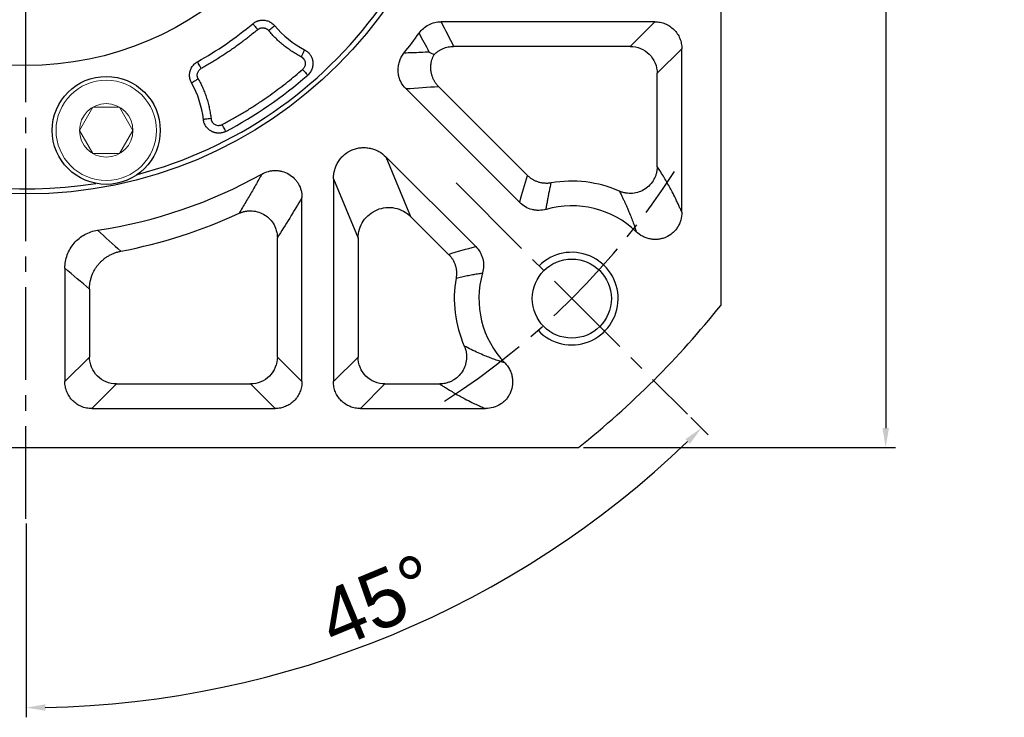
# Model space of a CAD drawing. Header units: millimetres. Extents: x -1 to 1179, y 4 to 838.
# Tile 4 of 15: x 221 to 349, y 420 to 510. Entities that reach past the tile are written whole.
import ezdxf

# ---------------------------------------------------------------- set-up
doc = ezdxf.new("R2010")
doc.units = ezdxf.units.MM
doc.linetypes.add('点画线', pattern=[18, 12, -2, 2, -2])
doc.layers.add('6文字层', color=3, linetype='Continuous')
doc.layers.add('7中心线层', color=7, linetype='点画线')
doc.layers.add('粗实线', color=7, linetype='Continuous', lineweight=40)
doc.layers.add('细实线', color=211, linetype='Continuous', lineweight=18)
doc.styles.add('工程字', font='gbenor.shx', dxfattribs={"bigfont": 'gbcbig.shx'})
doc.dimstyles.new('ISO-25', dxfattribs={"dimtxt": 2.5, "dimasz": 2.5, "dimexe": 1.25, "dimexo": 0.625, "dimtad": 1, "dimtxsty": 'Standard', "dimcen": 2.5, "dimadec": 0, "dimazin": 0, "dimtfac": 1, "dimtmove": 0, "dimatfit": 3, "dimfxl": 1, "dimarcsym": 0})
doc.dimstyles.new('ISO-25-1', dxfattribs={"dimtxt": 11, "dimasz": 5, "dimexe": 1.25, "dimexo": 1, "dimgap": 2, "dimtad": 1, "dimtoh": 1, "dimtxsty": '工程字', "dimcen": 2, "dimadec": 0, "dimazin": 0, "dimtfac": 1, "dimtmove": 0, "dimatfit": 3, "dimfxl": 1, "dimarcsym": 0})

# ---------------------------------------------------------------- blocks, each defined once
blk = doc.blocks.new('*D89')
at = {"layer": '6文字层', "color": 0, "lineweight": -2}
for p, q in [((294.29, 635.05), (334.7, 635.05)), ((333.45, 632.55), (333.45, 457.55)), ((294.29, 455.05), (334.7, 455.05))]:
    blk.add_line(p, q, dxfattribs=at)
at = {"layer": '6文字层', "color": 0}
for points in [[(333.87, 632.55), (333.04, 632.55), (333.45, 635.05)], [(333.04, 457.55), (333.87, 457.55), (333.45, 455.05)]]:
    blk.add_solid(points, dxfattribs=at)
at = {"layer": 'Defpoints', "color": 0}
for p in [(293.66, 635.05), (293.66, 455.05), (333.45, 455.05)]:
    blk.add_point(p, dxfattribs=at)
at = {"layer": '6文字层', "color": 0, "insert": (328.7, 545.05), "char_height": 7.5, "attachment_point": 5, "rotation": 90, "style": '工程字'}
blk.add_mtext('180', dxfattribs=at)
blk = doc.blocks.new('*D91')
at = {"layer": '6文字层', "color": 0, "lineweight": -2}
for p, q in [((222.08, 543.05), (222.08, 547.05)), ((220.08, 545.05), (224.08, 545.05)), ((113.24, 453.43), (141.75, 477.43)), ((90.42, 453.43), (113.24, 453.43))]:
    blk.add_line(p, q, dxfattribs=at)
at = {"layer": '6文字层', "color": 0}
blk.add_solid([(142.28, 476.79), (141.21, 478.07), (145.57, 480.65)], dxfattribs=at)
at = {"layer": 'Defpoints', "color": 0}
for p in [(298.58, 609.45), (145.57, 480.65)]:
    blk.add_point(p, dxfattribs=at)
at = {"layer": '6文字层', "color": 0, "insert": (98.86, 458.18), "char_height": 7.5, "attachment_point": 5, "style": '工程字'}
blk.add_mtext('∅200', dxfattribs=at)
blk = doc.blocks.new('*D92')
at = {"layer": '6文字层', "color": 0, "lineweight": -2}
for p, q in [((320.81, 647.47), (305.36, 631.44)), ((343.62, 647.47), (320.81, 647.47)), ((222.08, 543.05), (222.08, 547.05)), ((220.08, 545.05), (224.08, 545.05))]:
    blk.add_line(p, q, dxfattribs=at)
at = {"layer": '6文字层', "color": 0}
blk.add_solid([(304.76, 632.02), (305.96, 630.87), (301.89, 627.84)], dxfattribs=at)
at = {"layer": 'Defpoints', "color": 0}
for p in [(301.89, 627.84), (142.26, 462.26)]:
    blk.add_point(p, dxfattribs=at)
at = {"layer": '6文字层', "color": 0, "lineweight": 25, "insert": (335.18, 652.22), "char_height": 7.5, "attachment_point": 5, "style": '工程字'}
blk.add_mtext('∅230{}{{\\H0.7x;}{}}', dxfattribs=at)
blk = doc.blocks.new('*D94')
at = {"layer": '6文字层', "color": 0, "lineweight": -2}
for p, q in [((308.22, 458.91), (310.46, 456.67)), ((222.08, 445.18), (222.08, 420.06))]:
    blk.add_line(p, q, dxfattribs=at)
blk.add_arc((222.08, 545.05), 123.74, 271.1576, 313.8424, dxfattribs=at)
at = {"layer": '6文字层', "color": 0}
for points in [[(308.08, 455.51), (307.5, 456.1), (309.57, 457.55)], [(224.57, 421.75), (224.58, 420.92), (222.08, 421.31)]]:
    blk.add_solid(points, dxfattribs=at)
at = {"layer": 'Defpoints', "color": 0}
for p in [(222.08, 644.3), (277.8, 489.33), (307.77, 459.35), (222.08, 445.8), (254.1, 425.53)]:
    blk.add_point(p, dxfattribs=at)
at = {"layer": '6文字层', "color": 0, "insert": (267.61, 435.12), "char_height": 7.5, "attachment_point": 5, "rotation": 22.5}
blk.add_mtext('45%%d', dxfattribs=at)

msp = doc.modelspace()

# ---------------------------------------------------------------- linework, layer by layer
at = {"layer": '7中心线层'}
for p, q in [((222.0753, 445.8022), (222.0753, 644.2978)), ((277.7981, 489.3273), (307.774, 459.3514))]:
    msp.add_line(p, q, dxfattribs=at)
msp.add_arc((222.0753, 545.05), 100, 302.832642, 327.167358, dxfattribs=at)
at = {"layer": '粗实线', "color": 0, "lineweight": 30}
for p, q in [((312.0753, 616.6391), (312.0753, 473.4609)), ((150.4862, 455.05), (293.6645, 455.05))]:
    msp.add_line(p, q, dxfattribs=at)
for centre, radius in [((222.0753, 545.05), 57.15), ((222.0753, 545.05), 40.5), ((232.4709, 496.1427), 7), ((292.786, 474.3394), 5.125)]:
    msp.add_circle(centre, radius, dxfattribs=at)
for radius, start, end in [(56.5, 215.800973, 279.199034), (56.5, 284.800972, 324.199032), (115, 308.49995, 321.50005)]:
    msp.add_arc((222.0753, 545.05), radius, start, end, dxfattribs=at)
at = {"layer": '细实线', "color": 0, "lineweight": -3}
for p, q in [((303.5491, 510.2241), (275.8456, 510.2241)), ((303.5491, 510.2241), (300.3575, 507.0325)), ((300.3575, 507.0325), (277.4659, 507.0325)), ((307.0406, 506.7326), (303.849, 503.541)), ((307.0406, 485.5295), (307.0406, 506.7326)), ((303.849, 491.4575), (303.849, 503.541)), ((271.3116, 501.5197), (286.0406, 486.7908)), ((275.5393, 501.8057), (287.0486, 490.2964)), ((280.3346, 481.0848), (268.7131, 492.7063)), ((268.7131, 492.7063), (271.9047, 485.001)), ((261.9013, 489.8848), (261.9013, 463.5763)), ((261.9013, 489.8848), (265.0929, 482.1795)), ((257.8317, 463.5763), (257.8317, 487.4441)), ((276.8289, 480.0768), (271.9047, 485.001)), ((254.6401, 466.7679), (254.6401, 482.234)), ((265.0929, 482.1795), (265.0929, 466.7679)), ((227.1101, 478.2754), (227.1101, 463.5763)), ((230.3017, 475.5814), (230.3017, 466.7679)), ((227.1101, 463.5763), (230.3017, 466.7679)), ((257.8317, 463.5763), (254.6401, 466.7679)), ((261.9013, 463.5763), (265.0929, 466.7679)), ((230.6016, 460.0848), (233.7932, 463.2764)), ((233.7932, 463.2764), (251.1486, 463.2764)), ((254.3403, 460.0848), (251.1486, 463.2764)), ((265.3927, 460.0848), (268.5844, 463.2764)), ((268.5844, 463.2764), (275.6679, 463.2764)), ((230.6016, 460.0848), (254.3403, 460.0848)), ((265.3927, 460.0848), (281.5959, 460.0848))]:
    msp.add_line(p, q, dxfattribs=at)
at = {"layer": '细实线', "color": 0, "lineweight": -3, "flags": 128}
for points in [[(251.4578, 509.9731), (251.4739, 509.9539), (251.5129, 509.9073), (251.5736, 509.8349), (251.6535, 509.7395), (251.7498, 509.6245), (251.859, 509.4941), (251.977, 509.3532), (252.0996, 509.207)], [(253.5095, 509.0801), (253.6561, 509.2022), (253.7974, 509.3198), (253.9281, 509.4285), (254.0434, 509.5245), (254.1391, 509.6041), (254.2117, 509.6645), (254.2584, 509.7034), (254.2777, 509.7194)], [(258.174, 506.5825), (258.1625, 506.5603), (258.1345, 506.5063), (258.0909, 506.4225), (258.0336, 506.312), (257.9644, 506.1789), (257.8861, 506.028), (257.8014, 505.8649), (257.7134, 505.6955)], [(244.778, 504.175), (244.6854, 504.3418), (244.5961, 504.5025), (244.5136, 504.6511), (244.4407, 504.7823), (244.3803, 504.8911), (244.3345, 504.9736), (244.3049, 505.0268), (244.2928, 505.0487)], [(257.9103, 504.0559), (258.0366, 503.9114), (258.1581, 503.7723), (258.2705, 503.6438), (258.3695, 503.5305), (258.4514, 503.4368), (258.5133, 503.3661), (258.5527, 503.321), (258.5682, 503.3032)], [(243.519, 502.3252), (243.5409, 502.3374), (243.5939, 502.3672), (243.6763, 502.4132), (243.785, 502.474), (243.9159, 502.5473), (244.0643, 502.6303), (244.2246, 502.7201), (244.3912, 502.8133)], [(246.0444, 497.6756), (245.8548, 497.6542), (245.6722, 497.6336), (245.5032, 497.6145), (245.3541, 497.5977), (245.2304, 497.5837), (245.1366, 497.5731), (245.0762, 497.5663), (245.0513, 497.5635)], [(247.9715, 496.0203), (247.9605, 496.0412), (247.9325, 496.0941), (247.8886, 496.1772), (247.8305, 496.2872), (247.7603, 496.4202), (247.6805, 496.5712), (247.5942, 496.7346), (247.5046, 496.9043)]]:
    msp.add_lwpolyline(points, dxfattribs=at)
at = {"layer": '细实线'}
for points in [[(229.0059, 496.1427), (230.738, 499.1427), (234.2038, 499.1427), (235.9359, 496.1427)], [(229.0059, 496.1427), (230.738, 493.1427), (234.2038, 493.1427), (235.9359, 496.1427)]]:
    msp.add_lwpolyline(points, dxfattribs=at)
for radius in [6.5, 3.465]:
    msp.add_circle((232.4709, 496.1427), radius, dxfattribs=at)
at = {"layer": '细实线', "color": 0, "lineweight": -3}
for centre, radius, start, end in [((222.0753, 545.05), 45.7572, 299.048523, 309.951483), ((264.0089, 517.8181), 12.6604, 219.768384, 242.556326), ((222.0753, 545.05), 62.5348, 321.545288, 324.525837), ((222.0753, 545.05), 55.4484, 297.841768, 311.158238), ((232.4709, 496.1427), 12.6604, 6.443678, 29.23162), ((222.0753, 545.05), 62.5348, 278.536128, 299.253077), ((292.786, 474.3393), 15.2264, 66.14091, 100.084121), ((292.786, 474.3393), 12.0348, 46.113509, 106.026041), ((222.0753, 545.05), 65.7264, 280.770049, 294.836217), ((292.786, 474.3393), 12.0348, 163.973934, 223.880907), ((292.786, 474.3393), 15.2264, 169.915856, 203.860062)]:
    msp.add_arc(centre, radius, start, end, dxfattribs=at)
at = {"layer": '细实线', "color": 0, "lineweight": -2}
msp.add_arc((292.786, 474.3394), 6, 223.280872, 135.000055, dxfattribs=at)
at = {"layer": '细实线', "color": 0, "lineweight": -3}
for points, knots in [([(251.4578, 509.9731), (251.4938, 510.002), (251.5658, 510.0598), (251.681, 510.1368), (251.8006, 510.2059), (251.924, 510.2662), (252.05, 510.3175), (252.1776, 510.3596), (252.3056, 510.3926), (252.4331, 510.4166), (252.559, 510.4321), (252.6823, 510.4395), (252.8024, 510.4393), (252.96, 510.4298), (253.1595, 510.4), (253.4008, 510.333), (253.6422, 510.2314), (253.8746, 510.094), (254.0921, 509.9248), (254.2157, 509.788), (254.2777, 509.7194)], [0, 0, 0, 0, 0.04402606, 0.08808988, 0.13204352, 0.17573877, 0.21902966, 0.26177497, 0.30384037, 0.34510038, 0.3854399, 0.42475543, 0.46295577, 0.49996242, 0.57524638, 0.65495231, 0.7383017, 0.82433553, 0.9119577, 1, 1, 1, 1]), ([(252.0996, 509.207), (251.9237, 509.0608), (251.572, 508.7688), (251.0368, 508.3408), (250.4964, 507.9205), (249.9502, 507.5086), (249.3983, 507.1049), (248.8407, 506.7095), (248.2775, 506.3224), (247.7085, 505.9435), (247.1339, 505.573), (246.5536, 505.2106), (245.9675, 504.8567), (245.3761, 504.5105), (244.9775, 504.2869), (244.778, 504.175)], [0, 0, 0, 0, 0.07710479, 0.1541188, 0.23105848, 0.30794028, 0.38478072, 0.46159633, 0.53840367, 0.61521928, 0.69205972, 0.76894152, 0.8458812, 0.92289521, 1, 1, 1, 1]), ([(252.0996, 509.207), (252.1197, 509.223), (252.1635, 509.2582), (252.2405, 509.3076), (252.3342, 509.356), (252.4791, 509.4109), (252.6486, 509.4423), (252.8343, 509.4402), (253.0141, 509.4088), (253.1843, 509.3435), (253.3287, 509.2533), (253.4302, 509.1693), (253.4844, 509.1084), (253.5095, 509.0801)], [0, 0, 0, 0, 0.04909952, 0.10724979, 0.17430161, 0.25023161, 0.40250846, 0.49985888, 0.60367573, 0.74952735, 0.84444715, 0.92793287, 1, 1, 1, 1]), ([(257.7134, 505.6955), (257.6131, 505.7485), (257.4128, 505.8544), (257.1175, 506.0225), (256.8266, 506.1971), (256.5404, 506.379), (256.2588, 506.5679), (255.9817, 506.7639), (255.7093, 506.967), (255.3528, 507.2469), (254.9204, 507.6128), (254.425, 508.0771), (253.9516, 508.5641), (253.657, 508.908), (253.5095, 509.0801)], [0, 0, 0, 0, 0.06262688, 0.12514083, 0.18758042, 0.24998437, 0.31239147, 0.3748405, 0.43737016, 0.500019, 0.62515049, 0.74998437, 0.87483084, 1, 1, 1, 1]), ([(273.0022, 508.7589), (273.1642, 508.9864), (273.3498, 509.1904), (273.7666, 509.5523), (274, 509.7105), (274.4897, 509.963), (274.7509, 510.0607), (275.2915, 510.1915), (275.5663, 510.2243), (275.8456, 510.2241)], [0, 0, 0, 0, 0.25, 0.25, 0.5, 0.5, 0.75, 0.75, 1, 1, 1, 1]), ([(303.5491, 510.2241), (303.7798, 510.2245), (304.0067, 510.2024), (304.4532, 510.115), (304.6751, 510.0485), (305.0986, 509.8743), (305.2994, 509.7674), (305.6793, 509.5146), (305.8593, 509.3672), (306.1818, 509.045), (306.3264, 508.8692), (306.5816, 508.4872), (306.6899, 508.2837), (306.8634, 507.8631), (306.9299, 507.6432), (307.0189, 507.1916), (307.0409, 506.9634), (307.0406, 506.7326)], [0, 0, 0, 0, 0.125, 0.125, 0.25, 0.25, 0.375, 0.375, 0.5, 0.5, 0.625, 0.625, 0.75, 0.75, 0.875, 0.875, 1, 1, 1, 1]), ([(274.327, 506.2883), (274.1063, 506.7038), (273.6687, 507.5279), (273.2231, 508.3509), (273.0022, 508.7589)], [0, 0, 0, 0, 0.50426457, 1, 1, 1, 1]), ([(258.174, 506.5825), (258.217, 506.5589), (258.3032, 506.5118), (258.4257, 506.429), (258.5425, 506.3377), (258.6521, 506.2379), (258.7535, 506.1309), (258.8459, 506.0178), (258.9288, 505.8999), (259.0017, 505.7784), (259.0646, 505.6549), (259.1175, 505.5306), (259.1608, 505.4067), (259.1948, 505.2845), (259.2201, 505.1649), (259.2413, 505.0237), (259.2538, 504.8522), (259.2481, 504.6434), (259.2172, 504.418), (259.1559, 504.182), (259.0606, 503.9431), (258.9298, 503.7108), (258.7672, 503.4918), (258.6346, 503.3662), (258.5682, 503.3032)], [0, 0, 0, 0, 0.03780133, 0.07587395, 0.11406859, 0.15223052, 0.1902026, 0.22782843, 0.26495555, 0.30143824, 0.33714013, 0.37193627, 0.40571469, 0.43837735, 0.46984066, 0.50003539, 0.54860336, 0.60242425, 0.66107933, 0.72396728, 0.79030212, 0.85913541, 0.92940428, 1, 1, 1, 1]), ([(274.9539, 505.9648), (274.9608, 505.972), (274.9872, 505.9995), (275.0474, 506.059), (275.1495, 506.1542), (275.2987, 506.2803), (275.5123, 506.4388), (275.7826, 506.6053), (276.0956, 506.7573), (276.4216, 506.8777), (276.76, 506.9652), (277.1099, 507.0215), (277.347, 507.0288), (277.4659, 507.0325)], [0, 0, 0, 0, 0.01071435, 0.04080696, 0.09050101, 0.16008406, 0.24982721, 0.37496924, 0.4991962, 0.62160574, 0.74635283, 0.87273459, 1, 1, 1, 1]), ([(300.3575, 507.0325), (301.2732, 507.0299), (302.1774, 506.6528), (303.4693, 505.361), (303.8464, 504.4567), (303.849, 503.541)], [0, 0, 0, 0, 0.5, 0.5, 1, 1, 1, 1]), ([(257.7134, 505.6955), (257.7418, 505.6797), (257.7985, 505.6481), (257.877, 505.5904), (257.9498, 505.5261), (258.0162, 505.4551), (258.0724, 505.3831), (258.1331, 505.2873), (258.203, 505.1407), (258.2744, 504.8519), (258.2402, 504.575), (258.1454, 504.3534), (258.0779, 504.2374), (257.9911, 504.1301), (257.9313, 504.0752), (257.9103, 504.0559)], [0, 0, 0, 0, 0.05027651, 0.10042159, 0.15051433, 0.2005951, 0.25067732, 0.29173374, 0.3759917, 0.50095473, 0.74896655, 0.78749237, 0.87426367, 0.95581574, 1, 1, 1, 1]), ([(271.3116, 501.5197), (271.0103, 501.821), (270.764, 502.1775), (270.5026, 502.7594), (270.4332, 502.9621), (270.3333, 503.3717), (270.3023, 503.5794), (270.2784, 504.0007), (270.2859, 504.215), (270.3391, 504.6324), (270.3843, 504.8376), (270.5768, 505.4425), (270.7813, 505.8263), (271.0463, 506.1599)], [0, 0, 0, 0, 0.25, 0.25, 0.375, 0.375, 0.5, 0.5, 0.625, 0.625, 0.75, 0.75, 1, 1, 1, 1]), ([(274.327, 506.2883), (273.9595, 506.2713), (273.2294, 506.2377), (272.1359, 506.1948), (271.4079, 506.1715), (271.0463, 506.1599)], [0, 0, 0, 0, 0.337832, 0.67116532, 1, 1, 1, 1]), ([(275.5393, 501.8057), (275.4972, 501.8493), (275.4132, 501.9363), (275.2961, 502.0747), (275.1861, 502.2181), (275.0842, 502.3664), (274.9907, 502.5187), (274.9058, 502.6741), (274.8296, 502.832), (274.7622, 502.9916), (274.7036, 503.1519), (274.6535, 503.3124), (274.6119, 503.4722), (274.5785, 503.6307), (274.5311, 503.9201), (274.5055, 504.3494), (274.5563, 504.852), (274.6607, 505.2817), (274.7857, 505.6361), (274.8983, 505.8562), (274.9539, 505.9648)], [0, 0, 0, 0, 0.04033105, 0.08061623, 0.12078046, 0.16074903, 0.20044829, 0.23980638, 0.27875385, 0.31722422, 0.35515451, 0.39248569, 0.42916298, 0.46513618, 0.50035979, 0.62452333, 0.75028108, 0.83535989, 0.91873686, 1, 1, 1, 1]), ([(243.519, 502.3252), (243.4973, 502.366), (243.4539, 502.4475), (243.3997, 502.5751), (243.3539, 502.7055), (243.3176, 502.838), (243.2907, 502.9714), (243.2731, 503.1046), (243.2645, 503.2365), (243.2646, 503.3662), (243.2729, 503.4927), (243.2886, 503.6153), (243.311, 503.7332), (243.3497, 503.8861), (243.4161, 504.0766), (243.5268, 504.3012), (243.6715, 504.5195), (243.8498, 504.7223), (244.0564, 504.9046), (244.2139, 505.0006), (244.2928, 505.0487)], [0, 0, 0, 0, 0.04405044, 0.08813536, 0.13210632, 0.17581464, 0.219114, 0.26186283, 0.30392658, 0.34517958, 0.38550667, 0.4248043, 0.46298134, 0.49995936, 0.57524351, 0.65494966, 0.73829934, 0.82433361, 0.91195652, 1, 1, 1, 1]), ([(244.3912, 502.8133), (244.3769, 502.8404), (244.3477, 502.896), (244.3133, 502.9861), (244.2862, 503.083), (244.2622, 503.2234), (244.2613, 503.3906), (244.2978, 503.5794), (244.3656, 503.7555), (244.4724, 503.923), (244.6122, 504.0702), (244.7234, 504.1405), (244.778, 504.175)], [0, 0, 0, 0, 0.05857868, 0.11976588, 0.18368661, 0.25048746, 0.3913385, 0.49997599, 0.61609066, 0.74956858, 0.87697948, 1, 1, 1, 1]), ([(247.5046, 496.9043), (247.7116, 497.0145), (248.1254, 497.2351), (248.7404, 497.5759), (249.3511, 497.9239), (249.9571, 498.2799), (250.5583, 498.6436), (251.1549, 499.0151), (251.7468, 499.3944), (252.334, 499.7814), (253.0715, 500.2814), (253.953, 500.9024), (254.9704, 501.6549), (255.9693, 502.4312), (256.9516, 503.2291), (257.5906, 503.7802), (257.9103, 504.0559)], [0, 0, 0, 0, 0.05559496, 0.11115855, 0.16670003, 0.22222868, 0.27775375, 0.33328454, 0.38883031, 0.44440032, 0.50000384, 0.60005023, 0.70001895, 0.79996409, 0.89993975, 1, 1, 1, 1]), ([(244.3912, 502.8133), (244.4458, 502.7139), (244.5551, 502.5154), (244.7094, 502.2127), (244.8566, 501.907), (244.9958, 501.5978), (245.1274, 501.2852), (245.2511, 500.9692), (245.3672, 500.6498), (245.5114, 500.2201), (245.6716, 499.6769), (245.8305, 499.0168), (245.9585, 498.3497), (246.0158, 497.9005), (246.0444, 497.6756)], [0, 0, 0, 0, 0.06262688, 0.12514083, 0.18758042, 0.24998437, 0.31239147, 0.3748405, 0.43737016, 0.500019, 0.62515049, 0.74998437, 0.87483084, 1, 1, 1, 1]), ([(247.9715, 496.0203), (247.9279, 495.9985), (247.8406, 495.9548), (247.7041, 495.9016), (247.5649, 495.858), (247.4239, 495.8251), (247.2826, 495.8027), (247.1424, 495.7905), (247.0047, 495.7882), (246.8708, 495.795), (246.7416, 495.8102), (246.6181, 495.8328), (246.501, 495.8618), (246.3909, 495.896), (246.2881, 495.9345), (246.1928, 495.976), (246.0703, 496.037), (245.9185, 496.1277), (245.7407, 496.2619), (245.5703, 496.4242), (245.4142, 496.6137), (245.2786, 496.8277), (245.1702, 497.0613), (245.0901, 497.308), (245.0642, 497.4785), (245.0513, 497.5635)], [0, 0, 0, 0, 0.03765928, 0.07537156, 0.11296922, 0.15028243, 0.18714265, 0.22338602, 0.25885647, 0.29340846, 0.32690905, 0.35923948, 0.39029609, 0.41999057, 0.44824977, 0.47501496, 0.50024085, 0.55390644, 0.61128664, 0.67192376, 0.73522858, 0.80049571, 0.86693422, 0.93371083, 1, 1, 1, 1]), ([(246.0444, 497.6756), (246.0489, 497.6432), (246.0579, 497.5789), (246.0831, 497.4849), (246.1166, 497.3943), (246.1593, 497.307), (246.2356, 497.1829), (246.3644, 497.0346), (246.5657, 496.8959), (246.7939, 496.8072), (247.0105, 496.782), (247.1991, 496.7969), (247.3578, 496.8348), (247.4554, 496.881), (247.5046, 496.9043)], [0, 0, 0, 0, 0.05054314, 0.10035771, 0.14992273, 0.1997244, 0.2502421, 0.37495085, 0.49993683, 0.62455354, 0.74960803, 0.83339172, 0.91610675, 1, 1, 1, 1]), ([(261.9013, 489.8848), (261.8999, 490.2826), (261.9541, 490.6711), (262.119, 491.2401), (262.1886, 491.4276), (262.3521, 491.7856), (262.4464, 491.9576), (262.6601, 492.2875), (262.7808, 492.4467), (263.0431, 492.7432), (263.184, 492.8803), (263.6357, 493.2581), (263.9809, 493.4673), (264.5254, 493.693), (264.7122, 493.7546), (265.097, 493.8494), (265.294, 493.8822), (265.686, 493.9174), (265.8824, 493.9202), (266.2764, 493.8963), (266.4749, 493.8691), (266.8606, 493.7869), (267.0492, 493.7319), (267.418, 493.5945), (267.5996, 493.5113), (268.1194, 493.2252), (268.4327, 492.9886), (268.7131, 492.7063)], [0, 0, 0, 0, 0.125, 0.125, 0.1875, 0.1875, 0.25, 0.25, 0.3125, 0.3125, 0.375, 0.375, 0.5, 0.5, 0.5625, 0.5625, 0.625, 0.625, 0.6875, 0.6875, 0.75, 0.75, 0.8125, 0.8125, 0.875, 0.875, 1, 1, 1, 1]), ([(303.849, 491.4575), (303.848, 491.4025), (303.846, 491.291), (303.8327, 491.1222), (303.8112, 490.9502), (303.7804, 490.7756), (303.7241, 490.5306), (303.6181, 490.1979), (303.374, 489.6685), (302.9409, 489.0679), (302.277, 488.5105), (301.4992, 488.1287), (300.7837, 487.9772), (300.2011, 487.9656), (299.8771, 487.9993), (299.6669, 488.0374), (299.5256, 488.0673), (299.346, 488.1146), (299.1399, 488.1825), (299.0067, 488.2386), (298.9449, 488.2645)], [0, 0, 0, 0, 0.02390358, 0.04839624, 0.07347045, 0.09911551, 0.12531726, 0.18250198, 0.25024601, 0.37750819, 0.49984728, 0.62234159, 0.74944872, 0.81324305, 0.87455908, 0.89035172, 0.905945, 0.93735715, 0.97096901, 1, 1, 1, 1]), ([(307.0406, 485.5295), (306.9912, 485.6447), (306.8812, 485.9012), (306.6992, 486.3105), (306.4835, 486.7799), (306.174, 487.4272), (305.825, 488.1152), (305.2931, 489.1045), (304.7612, 490.0153), (304.228, 490.872), (303.9613, 491.2839), (303.849, 491.4575)], [0, 0, 0, 0, 0.04664898, 0.10386873, 0.17165388, 0.25000131, 0.39539044, 0.4999861, 0.74998857, 0.89465495, 1, 1, 1, 1]), ([(252.6341, 490.4903), (252.4993, 490.2481), (252.2279, 489.7604), (251.8177, 489.0353), (251.4017, 488.309), (250.98, 487.5822), (250.5526, 486.8549), (250.1194, 486.1265), (249.8285, 485.6448), (249.6821, 485.4025)], [0, 0, 0, 0, 0.1375627, 0.27688981, 0.4179816, 0.56083829, 0.70546011, 0.85184728, 1, 1, 1, 1]), ([(252.6341, 490.4903), (252.9011, 490.6407), (253.1813, 490.7543), (253.6211, 490.8703), (253.7721, 490.8999), (254.074, 490.9387), (254.225, 490.9482), (254.5271, 490.9475), (254.6781, 490.9374), (254.9804, 490.8968), (255.1311, 490.8663), (255.5699, 490.7467), (255.8508, 490.6289), (256.3786, 490.3198), (256.6173, 490.1339), (256.9377, 489.8085), (257.0383, 489.6917), (257.2208, 489.4491), (257.3035, 489.3225), (257.5266, 488.9272), (257.6422, 488.6398), (257.7939, 488.0542), (257.8325, 487.7506), (257.8317, 487.4441)], [0, 0, 0, 0, 0.125, 0.125, 0.1875, 0.1875, 0.25, 0.25, 0.3125, 0.3125, 0.375, 0.375, 0.5, 0.5, 0.625, 0.625, 0.6875, 0.6875, 0.75, 0.75, 0.875, 0.875, 1, 1, 1, 1]), ([(290.12, 489.3305), (290.0572, 489.3205), (289.931, 489.3003), (289.7389, 489.2831), (289.5442, 489.2758), (289.3476, 489.2796), (289.1502, 489.2946), (288.9527, 489.321), (288.7563, 489.3587), (288.5619, 489.4078), (288.3705, 489.468), (288.183, 489.539), (288.0003, 489.6205), (287.8233, 489.7119), (287.6528, 489.8126), (287.4894, 489.922), (287.3339, 490.0394), (287.1862, 490.1635), (287.0943, 490.2523), (287.0486, 490.2964)], [0, 0, 0, 0, 0.0569585, 0.11459532, 0.17283332, 0.23159, 0.29077806, 0.35030614, 0.4100796, 0.47000141, 0.52997306, 0.58989557, 0.64967045, 0.70920066, 0.76839156, 0.82715179, 0.88539405, 0.94303583, 1, 1, 1, 1]), ([(289.4635, 485.9064), (289.4911, 486.0851), (289.5471, 486.448), (289.6417, 486.9978), (289.7457, 487.5618), (289.8603, 488.1396), (289.9846, 488.7314), (290.0745, 489.129), (290.12, 489.3305)], [0, 0, 0, 0, 0.1546811, 0.31415652, 0.4784262, 0.64749006, 0.82134803, 1, 1, 1, 1]), ([(298.9449, 488.2645), (299.0188, 488.1212), (299.1608, 487.8455), (299.3623, 487.438), (299.5449, 487.0572), (299.709, 486.704), (299.8552, 486.3802), (299.9837, 486.0875), (300.0951, 485.8273), (300.2654, 485.4211), (300.4839, 484.8767), (300.738, 484.1913), (300.9488, 483.5817), (301.0729, 483.19), (301.1289, 483.013)], [0, 0, 0, 0, 0.09421091, 0.18114122, 0.26079307, 0.33316884, 0.39827098, 0.45610193, 0.50666399, 0.54995931, 0.68972449, 0.81131049, 0.91473141, 1, 1, 1, 1]), ([(265.0929, 482.1795), (265.0974, 482.9618), (265.3373, 483.7398), (266.2094, 485.0369), (266.8399, 485.5529), (268.284, 486.151), (269.0947, 486.232), (270.6286, 485.9315), (271.3483, 485.551), (271.9047, 485.001)], [0, 0, 0, 0, 0.25, 0.25, 0.5, 0.5, 0.75, 0.75, 1, 1, 1, 1]), ([(289.4635, 485.9064), (289.1638, 485.8201), (288.8595, 485.7752), (288.3962, 485.7682), (288.2395, 485.7764), (287.9325, 485.8131), (287.7813, 485.8416), (287.3346, 485.9568), (287.0425, 486.0756), (286.5083, 486.3815), (286.261, 486.5701), (286.0406, 486.7908)], [0, 0, 0, 0, 0.25, 0.25, 0.375, 0.375, 0.5, 0.5, 0.75, 0.75, 1, 1, 1, 1]), ([(249.6821, 485.4025), (249.7384, 485.4272), (249.8499, 485.4762), (250.0201, 485.5379), (250.1891, 485.5902), (250.3562, 485.6327), (250.52, 485.666), (250.6793, 485.6907), (250.8332, 485.7075), (250.9808, 485.7171), (251.1212, 485.7205), (251.2537, 485.7185), (251.6339, 485.6989), (252.2516, 485.5762), (253.0408, 485.1992), (253.7156, 484.6419), (254.1091, 484.1029), (254.318, 483.6918), (254.4194, 483.4516), (254.5094, 483.1815), (254.5806, 482.8847), (254.6295, 482.5659), (254.6365, 482.346), (254.6401, 482.234)], [0, 0, 0, 0, 0.02645106, 0.05243319, 0.07784644, 0.10259404, 0.12658346, 0.14972737, 0.17194436, 0.19315946, 0.21330445, 0.23231806, 0.25014584, 0.37702191, 0.49967075, 0.62235843, 0.74946186, 0.78308309, 0.82055205, 0.86147857, 0.90539565, 0.95176662, 1, 1, 1, 1]), ([(307.0406, 485.5295), (307.0419, 485.1844), (306.9953, 484.8473), (306.8535, 484.3533), (306.7937, 484.1904), (306.6531, 483.8792), (306.5719, 483.7296), (306.388, 483.4424), (306.2842, 483.3038), (306.0582, 483.0448), (305.9367, 482.925), (305.5473, 482.5942), (305.2495, 482.4099), (304.7788, 482.2093), (304.6173, 482.1542), (304.2848, 482.0684), (304.1138, 482.0379), (303.7738, 482.0032), (303.6034, 481.9987), (303.2617, 482.0149), (303.0891, 482.0361), (302.753, 482.1027), (302.5887, 482.148), (302.2671, 482.2622), (302.109, 482.3315), (301.6527, 482.5724), (301.3769, 482.7729), (301.1289, 483.013)], [0, 0, 0, 0, 0.125, 0.125, 0.1875, 0.1875, 0.25, 0.25, 0.3125, 0.3125, 0.375, 0.375, 0.5, 0.5, 0.5625, 0.5625, 0.625, 0.625, 0.6875, 0.6875, 0.75, 0.75, 0.8125, 0.8125, 0.875, 0.875, 1, 1, 1, 1]), ([(227.1101, 478.2754), (227.1098, 478.5737), (227.1359, 478.8675), (227.2389, 479.4466), (227.3163, 479.7332), (227.5226, 480.2913), (227.6492, 480.5574), (227.9477, 481.0644), (228.1213, 481.3071), (228.5085, 481.757), (228.7198, 481.9621), (229.1768, 482.3333), (229.4253, 482.5008), (229.944, 482.7864), (230.2134, 482.9047), (230.7717, 483.0935), (231.0625, 483.164), (231.3576, 483.208)], [0, 0, 0, 0, 0.125, 0.125, 0.25, 0.25, 0.375, 0.375, 0.5, 0.5, 0.625, 0.625, 0.75, 0.75, 0.875, 0.875, 1, 1, 1, 1]), ([(280.3346, 481.0848), (280.5552, 480.8643), (280.742, 480.6199), (280.9725, 480.2179), (281.0413, 480.077), (281.1578, 479.7905), (281.2062, 479.6445), (281.3218, 479.1979), (281.3593, 478.8848), (281.3505, 478.2692), (281.3052, 477.9616), (281.219, 477.6618)], [0, 0, 0, 0, 0.25, 0.25, 0.375, 0.375, 0.5, 0.5, 0.75, 0.75, 1, 1, 1, 1]), ([(230.3017, 475.5814), (230.3028, 475.6564), (230.305, 475.8063), (230.3211, 476.0306), (230.3465, 476.2538), (230.3821, 476.4752), (230.4272, 476.694), (230.4819, 476.9095), (230.5456, 477.121), (230.6181, 477.328), (230.6988, 477.5299), (230.7873, 477.7261), (230.883, 477.9161), (230.9853, 478.0996), (231.0938, 478.2762), (231.2076, 478.4456), (231.3263, 478.6076), (231.4915, 478.8152), (231.7157, 479.0649), (232.0139, 479.3471), (232.3434, 479.6108), (232.7023, 479.8507), (233.0874, 480.0623), (233.4948, 480.2405), (233.919, 480.3854), (234.2112, 480.4494), (234.3575, 480.4814)], [0, 0, 0, 0, 0.03261277, 0.06524058, 0.09784024, 0.13036843, 0.162782, 0.1950383, 0.22709545, 0.25891263, 0.29045033, 0.32167061, 0.3525373, 0.38301617, 0.41307512, 0.44268428, 0.47181608, 0.50044535, 0.55810838, 0.61767246, 0.67890889, 0.74155369, 0.80531207, 0.8698646, 0.93487517, 1, 1, 1, 1]), ([(276.8289, 480.0768), (276.8731, 480.0311), (276.9619, 479.9391), (277.086, 479.7914), (277.2034, 479.636), (277.3128, 479.4726), (277.4135, 479.302), (277.5049, 479.1251), (277.5864, 478.9424), (277.6574, 478.7549), (277.7176, 478.5635), (277.7667, 478.369), (277.8044, 478.1726), (277.8308, 477.9752), (277.8458, 477.7777), (277.8496, 477.5812), (277.8423, 477.3865), (277.8251, 477.1943), (277.8049, 477.0681), (277.7949, 477.0054)], [0, 0, 0, 0, 0.05696402, 0.11460567, 0.17284781, 0.23160794, 0.29079876, 0.35032891, 0.41010375, 0.47002625, 0.5299979, 0.58991973, 0.64969323, 0.70922137, 0.76840951, 0.82716629, 0.88540441, 0.94304136, 1, 1, 1, 1]), ([(277.7949, 477.0054), (278.0361, 477.0597), (278.5108, 477.1666), (279.216, 477.3122), (279.9011, 477.4433), (280.5658, 477.5605), (281.0039, 477.6285), (281.219, 477.6618)], [0, 0, 0, 0, 0.21380709, 0.42071078, 0.62071091, 0.81380736, 1, 1, 1, 1]), ([(278.8609, 468.1802), (278.8793, 468.1367), (278.9166, 468.0487), (278.966, 467.9125), (279.0101, 467.7751), (279.0613, 467.5883), (279.1498, 467.1652), (279.1777, 466.4797), (278.9964, 465.6255), (278.6143, 464.8473), (278.0566, 464.1837), (277.4703, 463.761), (276.9431, 463.5135), (276.5733, 463.3926), (276.2357, 463.3214), (275.949, 463.2841), (275.7603, 463.2789), (275.6679, 463.2764)], [0, 0, 0, 0, 0.02053089, 0.04150111, 0.06290655, 0.08314183, 0.12555981, 0.25040648, 0.37748416, 0.50035896, 0.62252564, 0.74972979, 0.81018156, 0.87471606, 0.91806169, 0.95983954, 1, 1, 1, 1]), ([(284.1112, 465.9968), (284.005, 466.0302), (283.7896, 466.098), (283.472, 466.2032), (283.1523, 466.3128), (282.8313, 466.4271), (282.5088, 466.5461), (282.1849, 466.6698), (281.8595, 466.7983), (281.3404, 467.01), (280.6311, 467.317), (279.7383, 467.7328), (279.1592, 468.0281), (278.8609, 468.1802)], [0, 0, 0, 0, 0.05093597, 0.10339114, 0.15736615, 0.21286158, 0.26987793, 0.32841569, 0.38847527, 0.45005706, 0.62191229, 0.80522504, 1, 1, 1, 1]), ([(233.7932, 463.2764), (232.8775, 463.279), (231.9733, 463.6561), (230.6814, 464.9479), (230.3043, 465.8522), (230.3017, 466.7679)], [0, 0, 0, 0, 0.5, 0.5, 1, 1, 1, 1]), ([(254.6401, 466.7679), (254.6376, 465.8522), (254.2604, 464.9479), (252.9686, 463.6561), (252.0643, 463.279), (251.1486, 463.2764)], [0, 0, 0, 0, 0.5, 0.5, 1, 1, 1, 1]), ([(268.5844, 463.2764), (267.6687, 463.279), (266.7644, 463.6561), (265.4726, 464.9479), (265.0954, 465.8522), (265.0929, 466.7679)], [0, 0, 0, 0, 0.5, 0.5, 1, 1, 1, 1]), ([(284.1113, 465.9975), (284.3514, 465.7496), (284.5517, 465.4744), (284.7921, 465.0202), (284.862, 464.8613), (284.9766, 464.5395), (285.0219, 464.3754), (285.0885, 464.041), (285.1099, 463.8692), (285.1267, 463.5257), (285.1223, 463.3551), (285.0711, 462.8466), (284.9842, 462.5073), (284.784, 462.0362), (284.7058, 461.8846), (284.5257, 461.5922), (284.4236, 461.4516), (284.2025, 461.1908), (284.0828, 461.0694), (283.8253, 460.8441), (283.6863, 460.7397), (283.2536, 460.462), (282.9405, 460.3204), (282.279, 460.1301), (281.9411, 460.0834), (281.5959, 460.0848)], [0, 0, 0, 0, 0.125, 0.125, 0.1875, 0.1875, 0.25, 0.25, 0.3125, 0.3125, 0.375, 0.375, 0.5, 0.5, 0.5625, 0.5625, 0.625, 0.625, 0.6875, 0.6875, 0.75, 0.75, 0.875, 0.875, 1, 1, 1, 1]), ([(230.6016, 460.0848), (230.3709, 460.0844), (230.144, 460.1065), (229.6975, 460.1939), (229.4756, 460.2604), (229.0521, 460.4346), (228.8513, 460.5415), (228.4713, 460.7943), (228.2914, 460.9417), (227.9689, 461.2639), (227.8243, 461.4398), (227.5691, 461.8217), (227.4608, 462.0252), (227.2873, 462.4458), (227.2208, 462.6657), (227.1318, 463.1173), (227.1098, 463.3456), (227.1101, 463.5763)], [0, 0, 0, 0, 0.125, 0.125, 0.25, 0.25, 0.375, 0.375, 0.5, 0.5, 0.625, 0.625, 0.75, 0.75, 0.875, 0.875, 1, 1, 1, 1]), ([(257.8317, 463.5763), (257.8321, 463.3456), (257.81, 463.1187), (257.7226, 462.6722), (257.6561, 462.4502), (257.4819, 462.0268), (257.3751, 461.8259), (257.1223, 461.446), (256.9748, 461.2661), (256.6526, 460.9436), (256.4768, 460.799), (256.0949, 460.5438), (255.8913, 460.4355), (255.4708, 460.262), (255.2508, 460.1955), (254.7992, 460.1065), (254.571, 460.0844), (254.3403, 460.0848)], [0, 0, 0, 0, 0.125, 0.125, 0.25, 0.25, 0.375, 0.375, 0.5, 0.5, 0.625, 0.625, 0.75, 0.75, 0.875, 0.875, 1, 1, 1, 1]), ([(265.3927, 460.0848), (265.162, 460.0844), (264.9351, 460.1065), (264.4886, 460.1939), (264.2667, 460.2604), (263.8432, 460.4346), (263.6424, 460.5415), (263.2625, 460.7943), (263.0825, 460.9417), (262.7601, 461.2639), (262.6154, 461.4397), (262.3603, 461.8217), (262.252, 462.0252), (262.0785, 462.4458), (262.0119, 462.6657), (261.923, 463.1173), (261.9009, 463.3456), (261.9013, 463.5763)], [0, 0, 0, 0, 0.125, 0.125, 0.25, 0.25, 0.375, 0.375, 0.5, 0.5, 0.625, 0.625, 0.75, 0.75, 0.875, 0.875, 1, 1, 1, 1]), ([(275.6679, 463.2764), (275.7761, 463.2062), (276.0214, 463.047), (276.4414, 462.7804), (277.1896, 462.3175), (278.0217, 461.8318), (279.0111, 461.2999), (279.7499, 460.9251), (280.4895, 460.5739), (281.0751, 460.3088), (281.4381, 460.1526), (281.5959, 460.0848)], [0, 0, 0, 0, 0.06585397, 0.14919111, 0.25001226, 0.5000169, 0.60504486, 0.75000244, 0.85259392, 0.93592369, 1, 1, 1, 1])]:
    msp.add_open_spline(points, degree=3, knots=knots, dxfattribs=at)
for points in [[(275.8456, 510.2241), (276.3938, 509.1603), (276.9337, 508.0964), (277.4659, 507.0325)], [(274.327, 506.2883), (274.5281, 506.1856), (274.7373, 506.0784), (274.9539, 505.9648)], [(275.5393, 501.8057), (274.1434, 501.697), (272.7347, 501.6011), (271.3116, 501.5197)], [(286.0406, 486.7908), (286.3495, 487.9863), (286.6886, 489.1518), (287.0486, 490.2964)], [(257.8317, 487.4441), (256.7685, 485.6299), (255.7046, 483.8996), (254.6401, 482.234)], [(231.3576, 483.208), (232.3545, 482.2819), (233.3546, 481.3737), (234.3575, 480.4814)], [(276.8289, 480.0768), (277.9736, 480.4368), (279.1391, 480.7759), (280.3346, 481.0848)], [(230.3017, 475.5814), (229.2378, 476.4621), (228.1739, 477.3594), (227.1101, 478.2754)]]:
    msp.add_open_spline(points, degree=3, dxfattribs=at)

# ---------------------------------------------------------------- dimensions: what is measured, and where the dimension line sits
at = {"layer": '6文字层', "lineweight": 25}
dim = msp.add_diameter_dim_2p(p1=(142.2629, 462.2552), p2=(301.8878, 627.8448), text='<>{}{{\\H0.7x;}{}}', dimstyle='ISO-25-1', override={"dimtxt": 7.5, "dimgap": 1, "dimtoh": 40, "dimlfac": 1, "dimse1": 1, "dimsd1": 1, "dimtix": 0, "dimtofl": 0, "dimatfit": 0}, dxfattribs=at)
dim.commit()
dim.dimension.update_dxf_attribs({"geometry": '*D92', "text_midpoint": (335.1838, 647.4691), "dimtype": 163})
at = {"layer": '6文字层'}
dim = msp.add_angular_dim_2l(base=(254.1016, 425.5265), line1=((222.0753, 445.8022), (222.0753, 644.2978)), line2=((277.7981, 489.3273), (307.774, 459.3514)), dimstyle='ISO-25', override={"dimtxt": 7.5, "dimgap": 1}, dxfattribs=at)
dim.commit()
dim.dimension.update_dxf_attribs({"geometry": '*D94', "text_midpoint": (267.6108, 435.1177)})
dim = msp.add_linear_dim(base=(333.4525, 455.05), p1=(293.6645, 635.05), p2=(293.6645, 455.05), angle=270, dimstyle='ISO-25', override={"dimtxt": 7.5, "dimgap": 1, "dimtxsty": '工程字'}, dxfattribs=at)
dim.commit()
dim.dimension.update_dxf_attribs({"geometry": '*D89', "text_midpoint": (328.7025, 545.05)})
dim = msp.add_diameter_dim_2p(p1=(298.5784, 609.4494), p2=(145.5723, 480.6506), dimstyle='ISO-25-1', override={"dimtxt": 7.5, "dimgap": 1, "dimtxsty": '工程字', "dimse2": 1, "dimsd2": 1, "dimtofl": 0, "dimatfit": 0}, dxfattribs=at)
dim.commit()
dim.dimension.update_dxf_attribs({"geometry": '*D91', "text_midpoint": (98.8615, 453.4338), "dimtype": 163})

doc.saveas('drawing.dxf')
